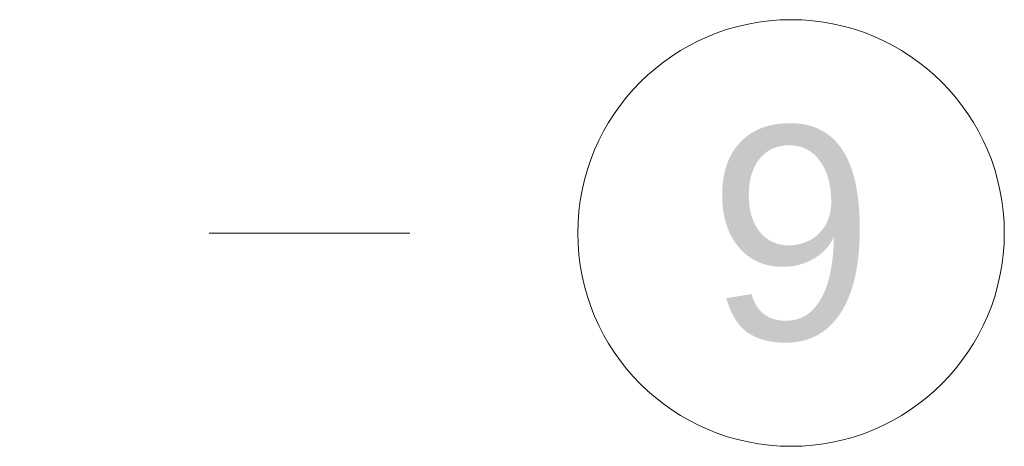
# Model space of a CAD drawing. Header units: millimetres. Extents: x -70269 to 35056, y -51814 to 48966.
# Tile 214 of 220: x -27454 to -26761, y 29630 to 29930. Entities that reach past the tile are written whole.
import ezdxf
from ezdxf.enums import TextEntityAlignment as Align

# ---------------------------------------------------------------- set-up
doc = ezdxf.new("R2010")
doc.units = ezdxf.units.MM
doc.linetypes.add('Przerywana podwójnie', pattern=[109.361107, 52.916665, -21.166666, 14.111111, -21.166666])
doc.layers.add('410-K Osie główne_Nr_pióra__11', color=7, linetype='Continuous', lineweight=0)
doc.layers.add('XREF', color=8, linetype='Continuous', lineweight=9)
doc.layers.add('410-K Osie główne_Nr_pióra__95', color=7, linetype='Continuous', lineweight=20, true_color=0x7c7c7c)
doc.styles.add('STYL_AUTOMATYCZNY_1', font='arial.ttf')

# ---------------------------------------------------------------- blocks, each defined once
blk = doc.blocks.new('parter 2025.10.15')
at = {"layer": '410-K Osie główne_Nr_pióra__95', "color": 8, "linetype": 'Przerywana podwójnie', "lineweight": 5}
blk.add_line((1039.917, 2433.809), (1139.917, 2433.809), dxfattribs=at)
at = {"layer": '410-K Osie główne_Nr_pióra__95', "color": 8, "linetype": 'Continuous', "lineweight": 5}
blk.add_circle((1154.917, 2433.809), 15, dxfattribs=at)
at = {"layer": '410-K Osie główne_Nr_pióra__11', "color": 8, "lineweight": 5, "style": 'STYL_AUTOMATYCZNY_1'}
blk.add_text('9', height=15, dxfattribs=at).set_placement((1154.917, 2441.309), align=Align.TOP_CENTER)

msp = doc.modelspace()

# ---------------------------------------------------------------- block references
at = {"layer": 'XREF', "xscale": 10, "yscale": 10, "zscale": 10}
msp.add_blockref('parter 2025.10.15', (-38460.61, 5442.28), dxfattribs=at)

doc.saveas('drawing.dxf')
